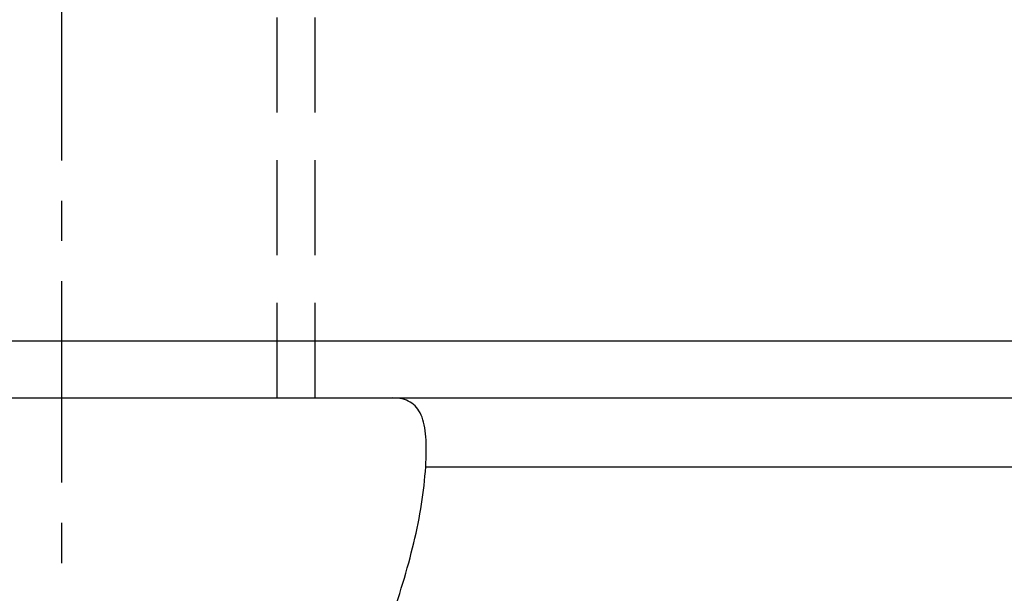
# Model space of a CAD drawing. Header units: millimetres. Extents: x 276 to 570, y 302 to 406.
# Tile 34 of 54: x 481 to 497, y 341 to 350. Entities that reach past the tile are written whole.
import ezdxf

# ---------------------------------------------------------------- set-up
doc = ezdxf.new("R2010")
doc.units = ezdxf.units.MM
doc.linetypes.add('CENTER', pattern=[10.16, 6.35, -1.27, 1.27, -1.27])
doc.linetypes.add('DASHED', pattern=[0.75, 0.5, -0.25])
for name, color, linetype in [('CL', 1, 'CENTER'), ('HID', 2, 'DASHED'), ('OUT', 3, 'Continuous')]:
    doc.layers.add(name, color=color, linetype=linetype)

msp = doc.modelspace()

# ---------------------------------------------------------------- linework, layer by layer
at = {"layer": 'CL', "color": 0, "ltscale": 0.5}
msp.add_line((481.857, 355.772), (481.857, 324.572), dxfattribs=at)
at = {"layer": 'HID', "color": 0, "ltscale": 3}
for p, q in [((485.257, 343.772), (485.257, 353.772)), ((485.857, 343.772), (485.857, 353.772))]:
    msp.add_line(p, q, dxfattribs=at)
at = {"layer": 'OUT', "color": 7}
for p, q in [((469.857, 344.672), (528.857, 344.672)), ((469.857, 343.772), (528.857, 343.772)), ((487.598, 342.686), (511.117, 342.686))]:
    msp.add_line(p, q, dxfattribs=at)
for points, knots in [([(487.598, 342.686), (487.608, 342.862), (487.611, 343.019), (487.59, 343.295), (487.566, 343.411), (487.485, 343.594), (487.428, 343.662), (487.278, 343.751), (487.186, 343.772), (487.078, 343.772)], [0, 0, 0, 0, 0.25, 0.25, 0.5, 0.5, 0.75, 0.75, 1, 1, 1, 1]), ([(476.117, 342.686), (476.128, 342.494), (476.151, 342.297), (476.215, 341.893), (476.257, 341.686), (476.406, 341.06), (476.537, 340.635), (476.848, 339.766), (477.028, 339.323), (477.43, 338.42), (477.651, 337.961), (478.121, 337.047), (478.37, 336.589), (478.9, 335.674), (479.179, 335.216), (479.63, 334.535), (479.786, 334.309), (480.115, 333.863), (480.287, 333.643), (480.659, 333.224), (480.857, 333.023), (481.196, 332.775), (481.318, 332.7), (481.582, 332.592), (481.725, 332.56), (482.009, 332.563), (482.151, 332.597), (482.412, 332.709), (482.534, 332.785), (482.873, 333.037), (483.069, 333.238), (483.439, 333.658), (483.61, 333.877), (483.936, 334.32), (484.091, 334.545), (484.542, 335.226), (484.822, 335.686), (485.356, 336.61), (485.608, 337.073), (486.309, 338.441), (486.711, 339.332), (487.179, 340.638), (487.311, 341.07), (487.509, 341.901), (487.574, 342.301), (487.598, 342.686)], [0, 0, 0, 0, 0.03125, 0.03125, 0.0625, 0.0625, 0.125, 0.125, 0.1875, 0.1875, 0.25, 0.25, 0.3125, 0.3125, 0.375, 0.375, 0.40625, 0.40625, 0.4375, 0.4375, 0.46875, 0.46875, 0.484375, 0.484375, 0.5, 0.5, 0.515625, 0.515625, 0.53125, 0.53125, 0.5625, 0.5625, 0.59375, 0.59375, 0.625, 0.625, 0.6875, 0.6875, 0.75, 0.75, 0.875, 0.875, 0.9375, 0.9375, 1, 1, 1, 1])]:
    msp.add_open_spline(points, degree=3, knots=knots, dxfattribs=at)

doc.saveas('drawing.dxf')
